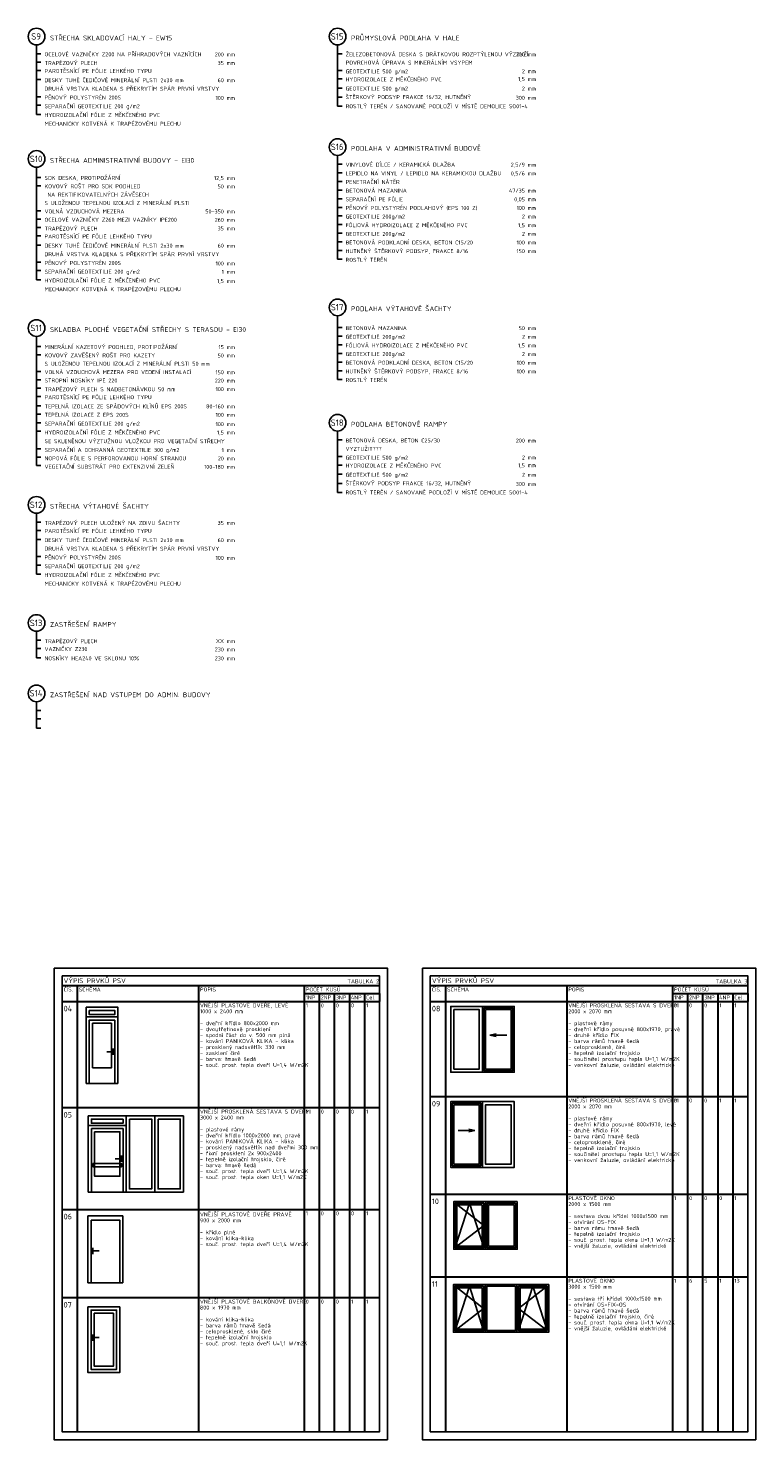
# Model space of a CAD drawing. Header units: millimetres. Extents: x -102634 to 407724, y -68883 to 155589.
# Tile 3 of 80: x -74369 to -51455, y 49773 to 94207. Entities that reach past the tile are written whole.
import ezdxf
from ezdxf.enums import TextEntityAlignment as Align
from ezdxf.lldxf.tags import DXFTag

# ---------------------------------------------------------------- set-up
doc = ezdxf.new("R2010")
doc.units = ezdxf.units.MM
doc.header["$LTSCALE"] = 20
doc.layers.add('CKBE0RA2Y', color=3, linetype='Continuous')
for name, color, linetype, lineweight in [('CKTABULKY', 7, 'Continuous', 25), ('CKTEXTY_MALE', 8, 'Continuous', 18), ('pohledy', 7, 'Continuous', 25)]:
    doc.layers.add(name, color=color, linetype=linetype, lineweight=lineweight)
doc.styles.get("Standard").update_dxf_attribs({"font": 'isocpeur.ttf'})
doc.styles.add('TABULKY', font='isocpeur.ttf')
tags = doc.linetypes.add('DASH', pattern=[0.75, 0.5, -0.25]).pattern_tags.tags
tags[6:7] = [DXFTag(74, 4), DXFTag(75, 0), DXFTag(340, '0'), DXFTag(46, 0.0), DXFTag(50, 0.0), DXFTag(44, 0.0), DXFTag(45, 0.0)]
tags[4:5] = [DXFTag(74, 4), DXFTag(75, 0), DXFTag(340, '0'), DXFTag(46, 0.0), DXFTag(50, 0.0), DXFTag(44, 0.0), DXFTag(45, 0.0)]

# ---------------------------------------------------------------- blocks, each defined once
blk = doc.blocks.new('ABCK_BLKTAB_1457013189_0_0')
at = {"layer": 'CKTABULKY'}
for p, q in [((0.15, 1.2), (0.15, 1)), ((0.15, 1.1), (0.35, 1.1))]:
    blk.add_line(p, q, dxfattribs=at)
for points in [[(0, 0.44), (0, 2.07), (1, 2.07), (1, 0.44)], [(0.1, 0.44), (0.1, 1.97), (0.9, 1.97), (0.9, 0.44)], [(0.2, 0.44), (0.2, 1.87), (0.8, 1.87), (0.8, 0.44)], [(0, 1.63), (0, 0), (1, 0), (1, 1.63)], [(0.1, 1.63), (0.1, 0.1), (0.9, 0.1), (0.9, 1.63)], [(0.2, 1.63), (0.2, 0.2), (0.8, 0.2), (0.8, 1.63)]]:
    blk.add_lwpolyline(points, dxfattribs=at)
blk = doc.blocks.new('ABCK_BLKTAB_1457013189_0_1')
at = {"layer": 'CKTABULKY'}
for p, q in [((0, 2.07), (0, 0)), ((1.235, 1.165), (1.427, 1.208)), ((1.764, 1.165), (1.235, 1.165)), ((1.235, 1.165), (1.427, 1.123))]:
    blk.add_line(p, q, dxfattribs=at)
for points in [[(0, 0.44), (0, 2.07), (1, 2.07), (1, 0.44)], [(0.1, 0.44), (0.1, 1.97), (0.9, 1.97), (0.9, 0.44)], [(1, 0.44), (1, 2.07), (2, 2.07), (2, 0.44)], [(1.05, 0.44), (1.05, 2.02), (1.95, 2.02), (1.95, 0.44)], [(1.1, 0.44), (1.1, 1.97), (1.9, 1.97), (1.9, 0.44)], [(0, 1.63), (0, 0), (1, 0), (1, 1.63)], [(0.1, 1.63), (0.1, 0.1), (0.9, 0.1), (0.9, 1.63)], [(1, 1.63), (1, 0), (2, 0), (2, 1.63)], [(1.05, 1.63), (1.05, 0.05), (1.95, 0.05), (1.95, 1.63)], [(1.1, 1.63), (1.1, 0.1), (1.9, 0.1), (1.9, 1.63)]]:
    blk.add_lwpolyline(points, dxfattribs=at)
blk = doc.blocks.new('ABCK_BLKTAB_1457013189_0_3')
at = {"layer": 'CKTABULKY'}
for p, q in [((0, 0), (0, 1.5)), ((0, 1.5), (3, 1.5)), ((3, 1.5), (3, 0)), ((3, 0), (0, 0))]:
    blk.add_line(p, q, dxfattribs=at)
at = {"layer": 'CKTABULKY', "linetype": 'DASH', "ltscale": 15}
for p, q in [((0.05, 1.45), (0.95, 0.75)), ((0.05, 0.05), (0.5, 1.45)), ((0.5, 1.45), (0.95, 0.05)), ((2.95, 1.45), (2.05, 0.75)), ((2.5, 1.45), (2.05, 0.05)), ((2.95, 0.05), (2.5, 1.45)), ((0.95, 0.75), (0.05, 0.05)), ((2.05, 0.75), (2.95, 0.05))]:
    blk.add_line(p, q, dxfattribs=at)
at = {"layer": 'CKTABULKY'}
for points in [[(1, 1.5), (0, 1.5), (0, 0), (1, 0), (1, 1.5)], [(0.95, 1.45), (0.05, 1.45), (0.05, 0.05), (0.95, 0.05), (0.95, 1.45)], [(0.9, 1.4), (0.1, 1.4), (0.1, 0.1), (0.9, 0.1), (0.9, 1.4)], [(2, 1.5), (1, 1.5), (1, 0), (2, 0), (2, 1.5)], [(1.95, 1.45), (1.05, 1.45), (1.05, 0.05), (1.95, 0.05), (1.95, 1.45)], [(3, 1.5), (2, 1.5), (2, 0), (3, 0), (3, 1.5)], [(2.95, 1.45), (2.05, 1.45), (2.05, 0.05), (2.95, 0.05), (2.95, 1.45)], [(2.9, 1.4), (2.1, 1.4), (2.1, 0.1), (2.9, 0.1), (2.9, 1.4)]]:
    blk.add_lwpolyline(points, dxfattribs=at)
blk = doc.blocks.new('ABCK_BLKTAB_1457013189_0_20')
at = {"layer": 'CKTABULKY'}
for p, q in [((1.1, 2.1), (0, 2.1)), ((0, 2.1), (0, 0)), ((0, 2.07), (0, 0)), ((1.1, 0), (1.1, 2.1)), ((1.1, 0), (1.1, 2.07)), ((0.15, 1.1), (0.15, 0.9)), ((0.15, 1), (0.35, 1)), ((0, 0), (1.1, 0))]:
    blk.add_line(p, q, dxfattribs=at)
blk.add_lwpolyline([(0.1, 1.97), (1, 1.97), (1, 0), (0.1, 0), (0.1, 1.97)], dxfattribs=at)
blk = doc.blocks.new('ABCK_BLKTAB_1457013189_0_21')
at = {"layer": 'CKTABULKY', "linetype": 'DASH', "ltscale": 15}
for p, q in [((0.05, 1.45), (0.95, 0.75)), ((0.05, 0.05), (0.5, 1.45)), ((0.5, 1.45), (0.95, 0.05)), ((0.95, 0.75), (0.05, 0.05))]:
    blk.add_line(p, q, dxfattribs=at)
at = {"layer": 'CKTABULKY'}
for points in [[(1, 1.5), (0, 1.5), (0, 0), (1, 0), (1, 1.5)], [(0.95, 1.45), (0.05, 1.45), (0.05, 0.05), (0.95, 0.05), (0.95, 1.45)], [(0.9, 1.4), (0.1, 1.4), (0.1, 0.1), (0.9, 0.1), (0.9, 1.4)], [(2, 1.5), (1, 1.5), (1, 0), (2, 0), (2, 1.5)], [(1.95, 1.45), (1.05, 1.45), (1.05, 0.05), (1.95, 0.05), (1.95, 1.45)], [(1.9, 1.4), (1.1, 1.4), (1.1, 0.1), (1.9, 0.1), (1.9, 1.4)]]:
    blk.add_lwpolyline(points, dxfattribs=at)

msp = doc.modelspace()

# ---------------------------------------------------------------- linework, layer by layer
at = {"layer": 'CKBE0RA2Y', "linetype": 'Continuous'}
for p, q in [((-74107, 92588), (-74107, 93684)), ((-74107, 93684), (-74107, 91496)), ((-64626, 92588), (-64626, 93684)), ((-64626, 93684), (-64626, 91749)), ((-64626, 90206), (-64626, 87480)), ((-64626, 86935), (-64626, 90206)), ((-74107, 88735), (-74107, 89831)), ((-74107, 89831), (-74107, 86288)), ((-64626, 85158), (-64626, 83150)), ((-64626, 83150), (-64626, 85158)), ((-74107, 84507), (-74107, 80438)), ((-74107, 83412), (-74107, 84507)), ((-64626, 81526), (-64626, 79592)), ((-64626, 80431), (-64626, 81526)), ((-74107, 77846), (-74107, 78941)), ((-74107, 78941), (-74107, 77017)), ((-74107, 75222), (-74107, 74390)), ((-74107, 73008), (-74107, 72176))]:
    msp.add_line(p, q, dxfattribs=at)
at = {"layer": 'CKBE0RA2Y'}
for p, q in [((-73966, 93404), (-74107, 93404)), ((-64485, 93404), (-64626, 93404)), ((-73966, 93141), (-74107, 93141)), ((-73966, 92878), (-74107, 92878)), ((-64485, 92878), (-64626, 92878)), ((-73966, 92588), (-74107, 92588)), ((-64485, 92614), (-64626, 92614)), ((-73966, 92051), (-74107, 92051)), ((-64485, 92325), (-64626, 92325)), ((-64485, 92037), (-64626, 92037)), ((-73966, 91788), (-74107, 91788)), ((-64485, 91749), (-64626, 91749)), ((-73966, 91496), (-74107, 91496)), ((-64485, 89929), (-64626, 89929)), ((-73966, 89513), (-74107, 89513)), ((-64485, 89656), (-64626, 89656)), ((-64485, 89384), (-64626, 89384)), ((-73966, 89250), (-74107, 89250)), ((-64485, 89112), (-64626, 89112)), ((-73966, 88460), (-74107, 88460)), ((-64485, 88840), (-64626, 88840)), ((-64485, 88568), (-64626, 88568)), ((-73966, 88196), (-74107, 88196)), ((-64485, 88296), (-64626, 88296)), ((-64485, 88024), (-64626, 88024)), ((-73966, 87933), (-74107, 87933)), ((-73966, 87670), (-74107, 87670)), ((-64485, 87752), (-64626, 87752)), ((-73966, 87380), (-74107, 87380)), ((-64485, 87480), (-64626, 87480)), ((-64485, 87208), (-64626, 87208)), ((-73966, 86843), (-74107, 86843)), ((-64485, 86935), (-64626, 86935)), ((-73966, 86579), (-74107, 86579)), ((-73966, 86288), (-74107, 86288)), ((-64485, 84783), (-64626, 84783)), ((-64485, 84511), (-64626, 84511)), ((-73966, 84189), (-74107, 84189)), ((-64485, 84239), (-64626, 84239)), ((-73966, 83926), (-74107, 83926)), ((-64485, 83967), (-64626, 83967)), ((-64485, 83695), (-64626, 83695)), ((-73966, 83399), (-74107, 83399)), ((-73966, 83136), (-74107, 83136)), ((-64485, 83423), (-64626, 83423)), ((-64485, 83150), (-64626, 83150)), ((-73966, 82873), (-74107, 82873)), ((-73966, 82609), (-74107, 82609)), ((-73966, 82320), (-74107, 82320)), ((-73966, 82056), (-74107, 82056)), ((-73966, 81783), (-74107, 81783)), ((-73966, 81519), (-74107, 81519)), ((-73966, 80965), (-74107, 80965)), ((-64485, 81247), (-64626, 81247)), ((-73966, 80701), (-74107, 80701)), ((-73966, 80438), (-74107, 80438)), ((-64485, 80720), (-64626, 80720)), ((-64485, 80457), (-64626, 80457)), ((-64485, 80167), (-64626, 80167)), ((-64485, 79879), (-64626, 79879)), ((-64485, 79592), (-64626, 79592)), ((-73966, 78662), (-74107, 78662)), ((-73966, 78399), (-74107, 78399)), ((-73966, 78109), (-74107, 78109)), ((-73966, 77572), (-74107, 77572)), ((-73966, 77309), (-74107, 77309)), ((-73966, 77017), (-74107, 77017)), ((-73966, 74943), (-74107, 74943)), ((-73966, 74680), (-74107, 74680)), ((-73966, 74390), (-74107, 74390)), ((-73966, 72729), (-74107, 72729)), ((-73966, 72465), (-74107, 72465)), ((-73966, 72176), (-74107, 72176))]:
    msp.add_line(p, q, dxfattribs=at)
for centre in [(-74107, 93945), (-64626, 93945), (-64626, 90467), (-74107, 90092), (-64626, 85420), (-74107, 84769), (-64626, 81788), (-74107, 79203), (-74107, 75484), (-74107, 73269)]:
    msp.add_circle(centre, 262, dxfattribs=at)
at = {"layer": 'CKTABULKY', "color": 0, "lineweight": 0}
for p, q in [((-73554, 64623), (-73554, 64123)), ((-73554, 64623), (-73054, 64623)), ((-63054, 64623), (-63554, 64623)), ((-63054, 64623), (-63054, 64123)), ((-61955, 64623), (-61955, 64123)), ((-61955, 64623), (-61455, 64623)), ((-51455, 64623), (-51955, 64623)), ((-51455, 64623), (-51455, 64123))]:
    msp.add_line(p, q, dxfattribs=at)
at = {"layer": 'CKTABULKY', "lineweight": 30}
for p, q in [((-73304, 64073), (-72962, 64073)), ((-72962, 64073), (-66804, 64073)), ((-72827, 64073), (-72827, 50023)), ((-69010, 64073), (-69010, 50023)), ((-66804, 64073), (-63304, 64073)), ((-65679, 64073), (-65679, 50023)), ((-61705, 64073), (-61362, 64073)), ((-61362, 64073), (-55205, 64073)), ((-61227, 64073), (-61227, 50023)), ((-57410, 64073), (-57410, 50023)), ((-55205, 64073), (-51705, 64073)), ((-54080, 64073), (-54080, 50023)), ((-73304, 63573), (-63304, 63573)), ((-65679, 63823), (-65204, 63823)), ((-65204, 63823), (-64729, 63823)), ((-65204, 63823), (-65204, 50023)), ((-64729, 63823), (-64254, 63823)), ((-64729, 63823), (-64729, 50023)), ((-64254, 63823), (-63779, 63823)), ((-64254, 63823), (-64254, 50023)), ((-63779, 63823), (-63304, 63823)), ((-63779, 63823), (-63779, 50023)), ((-63304, 63823), (-63304, 63573)), ((-61705, 63573), (-51705, 63573)), ((-54080, 63823), (-53605, 63823)), ((-53605, 63823), (-53605, 50023)), ((-53605, 63823), (-53130, 63823)), ((-53130, 63823), (-53130, 50023)), ((-53130, 63823), (-52655, 63823)), ((-52655, 63823), (-52655, 50023)), ((-52655, 63823), (-52180, 63823)), ((-52180, 63823), (-52180, 50023)), ((-52180, 63823), (-51705, 63823)), ((-51705, 63823), (-51705, 63573)), ((-61705, 60577), (-51705, 60577)), ((-73304, 60229), (-63304, 60229)), ((-61705, 57503), (-51705, 57503)), ((-73304, 57026), (-63304, 57026)), ((-61705, 54903), (-51705, 54903)), ((-73304, 54247), (-63304, 54247))]:
    msp.add_line(p, q, dxfattribs=at)
at = {"layer": 'CKTABULKY'}
for p, q in [((-72544, 63086), (-72544, 63386)), ((-72544, 63086), (-71544, 63086)), ((-72544, 60986), (-72544, 63086)), ((-71544, 63086), (-71544, 60986)), ((-71694, 61986), (-71894, 61986)), ((-71694, 62086), (-71694, 61886)), ((-71544, 60986), (-72544, 60986)), ((-65679, 60229), (-65204, 60229)), ((-65204, 60229), (-64729, 60229)), ((-64729, 60229), (-64254, 60229)), ((-64254, 60229), (-63779, 60229)), ((-69479, 59969), (-72479, 59969)), ((-71279, 59669), (-72479, 59669)), ((-72479, 59669), (-72479, 57569)), ((-71279, 59669), (-71279, 59969)), ((-69479, 59969), (-71279, 59969)), ((-71279, 59969), (-71279, 57569)), ((-71279, 57569), (-71279, 59669)), ((-69479, 57569), (-69479, 59969)), ((-71429, 58719), (-71429, 58519)), ((-71429, 58619), (-71629, 58619)), ((-72479, 57569), (-71279, 57569)), ((-71279, 57569), (-69479, 57569)), ((-65679, 57026), (-65204, 57026)), ((-65204, 57026), (-64729, 57026)), ((-64729, 57026), (-64254, 57026)), ((-64254, 57026), (-63779, 57026))]:
    msp.add_line(p, q, dxfattribs=at)
for points in [[(-72544, 63386), (-71544, 63386), (-71544, 63086), (-72544, 63086), (-72544, 63386)], [(-72444, 63286), (-71644, 63286), (-71644, 63156), (-72444, 63156), (-72444, 63286)], [(-71644, 62986), (-72444, 62986), (-72444, 60986), (-71644, 60986), (-71644, 62986)], [(-71744, 62886), (-72344, 62886), (-72344, 61486), (-71744, 61486), (-71744, 62886)], [(-71279, 59969), (-72479, 59969), (-72479, 59669), (-71279, 59669), (-71279, 59969)], [(-71379, 59869), (-72379, 59869), (-72379, 59739), (-71379, 59739), (-71379, 59869)], [(-72379, 59569), (-71379, 59569), (-71379, 57569), (-72379, 57569), (-72379, 59569)], [(-71279, 59969), (-70379, 59969), (-70379, 57569), (-71279, 57569), (-71279, 59969)], [(-71179, 59869), (-70479, 59869), (-70479, 57669), (-71179, 57669), (-71179, 59869)], [(-70379, 59969), (-69479, 59969), (-69479, 57569), (-70379, 57569), (-70379, 59969)], [(-70279, 59869), (-69579, 59869), (-69579, 57669), (-70279, 57669), (-70279, 59869)], [(-72279, 59469), (-71479, 59469), (-71479, 58069), (-72279, 58069), (-72279, 59469)]]:
    msp.add_lwpolyline(points, dxfattribs=at)
at = {"layer": 'CKTABULKY', "linetype": 'DASH', "ltscale": 25}
msp.add_lwpolyline([(-72329, 58369), (-71429, 58369), (-71429, 58469), (-72329, 58469), (-72329, 58369)], dxfattribs=at)
at = {"layer": 'Defpoints'}
for points in [[(-73554, 64623), (-63054, 64623), (-63054, 49773), (-73554, 49773)], [(-61955, 64623), (-51455, 64623), (-51455, 49773), (-61955, 49773)]]:
    msp.add_lwpolyline(points, close=True, dxfattribs=at)
at = {"layer": 'pohledy'}
for points in [[(-73304, 64373), (-63304, 64373), (-63304, 50023), (-73304, 50023)], [(-61705, 64373), (-51705, 64373), (-51705, 50023), (-61705, 50023)]]:
    msp.add_lwpolyline(points, close=True, dxfattribs=at)

# ---------------------------------------------------------------- block references
at = {"layer": 'CKTABULKY', "yscale": 1000, "zscale": 1000}
for name, p, xscale in [('ABCK_BLKTAB_1457013189_0_1', (-61063, 61343), 1000), ('ABCK_BLKTAB_1457013189_0_1', (-59063, 58347), -1000), ('ABCK_BLKTAB_1457013189_0_21', (-60968, 55772), 1000), ('ABCK_BLKTAB_1457013189_0_20', (-72487, 54717), 1000), ('ABCK_BLKTAB_1457013189_0_3', (-60976, 53159), 1000), ('ABCK_BLKTAB_1457013189_0_0', (-72487, 51887), 1000)]:
    msp.add_blockref(name, p, dxfattribs=dict(at, xscale=xscale))

# ---------------------------------------------------------------- texts
at = {"layer": 'CKBE0RA2Y'}
for s, p in [('S9', (-74121, 93948)), ('S15', (-64640, 93948)), ('S16', (-64640, 90472)), ('S10', (-74121, 90095)), ('S17', (-64640, 85424)), ('S11', (-74121, 84771)), ('S18', (-64640, 81790)), ('S12', (-74121, 79205)), ('S13', (-74121, 75486)), ('S14', (-74121, 73272))]:
    msp.add_text(s, height=200, dxfattribs=at).set_placement(p, align=Align.MIDDLE_CENTER)
for s, p in [('STŘECHA SKLADOVACÍ HALY - EW15', (-73682, 93779)), ('PRŮMYSLOVÁ PODLAHA V HALE', (-64202, 93779)), ('PODLAHA V ADMINISTRATIVNÍ BUDOVĚ', (-64202, 90303)), ('STŘECHA ADMINISTRATIVNÍ BUDOVY - EI30', (-73682, 89926)), ('PODLAHA VÝTAHOVÉ ŠACHTY', (-64202, 85255)), ('SKLADBA PLOCHÉ VEGETAČNÍ STŘECHY S TERASOU - EI30', (-73682, 84603)), ('PODLAHA BETONOVÉ RAMPY', (-64202, 81622)), ('STŘECHA VÝTAHOVÉ ŠACHTY', (-73682, 79037)), ('ZASTŘEŠENÍ RAMPY', (-73682, 75318)), ('ZASTŘEŠENÍ NAD VSTUPEM DO ADMIN. BUDOVY', (-73682, 73103))]:
    msp.add_text(s, height=150, dxfattribs=at).set_placement(p, align=Align.BOTTOM_LEFT)
at = {"layer": 'CKTABULKY', "color": 6, "style": 'TABULKY'}
for p in [(-73254, 64148), (-61655, 64148)]:
    msp.add_text('VÝPIS PRVKŮ PSV', height=150, dxfattribs=at).set_placement(p)
at = {"layer": 'CKTABULKY', "style": 'TABULKY'}
for s, height, p in [('ČÍS.', 125, (-73254, 63885)), ('SCHÉMA', 125, (-72777, 63885)), ('POPIS', 125, (-68960, 63885)), ('POČET KUSŮ', 125, (-65629, 63885)), ('TABULKA 2', 125, (-64313, 64142)), ('ČÍS.', 125, (-61655, 63885)), ('SCHÉMA', 125, (-61177, 63885)), ('POPIS', 125, (-57360, 63885)), ('POČET KUSŮ', 125, (-54030, 63885)), ('TABULKA 3', 125, (-52714, 64142)), ('VNĚJŠÍ PLASTOVÉ DVEŘE, LEVÉ', 125, (-68960, 63385)), ('1NP', 125, (-65629, 63635)), ('2NP', 125, (-65154, 63635)), ('3NP', 125, (-64679, 63635)), ('4NP', 125, (-64204, 63635)), ('Cel.', 125, (-63729, 63635)), ('VNĚJŠÍ PROSKLENÁ SESTAVA S DVEŘMI^M', 125, (-57360, 63385)), ('1NP', 125, (-54030, 63635)), ('2NP', 125, (-53555, 63635)), ('3NP', 125, (-53080, 63635)), ('4NP', 125, (-52605, 63635)), ('Cel.', 125, (-52130, 63635)), ('04', 175, (-73254, 63260)), ('1000 x 2400 mm^M', 125, (-68960, 63198)), ('1', 125, (-65629, 63385)), ('1', 125, (-65629, 63385)), ('0', 125, (-65154, 63385)), ('0', 125, (-65154, 63385)), ('0', 125, (-64679, 63385)), ('0', 125, (-64679, 63385)), ('0', 125, (-64204, 63385)), ('0', 125, (-64204, 63385)), ('1', 125, (-63729, 63385)), ('1', 125, (-63729, 63385)), ('08', 175, (-61655, 63260)), ('2000 x 2070 mm^M', 125, (-57360, 63198)), ('0', 125, (-54030, 63385)), ('0', 125, (-53555, 63385)), ('0', 125, (-53080, 63385)), ('1', 125, (-52605, 63385)), ('1', 125, (-52130, 63385)), ('- dveřní křídlo 800x2000 mm', 125, (-68960, 62823)), ('- dvoutřetinové prosklení', 125, (-68960, 62635)), ('- plastové rámy', 125, (-57360, 62823)), ('- dveřní křídlo posuvné 800x1970, pravé^M', 125, (-57360, 62635)), ('- spodní část do v. 500 mm plná', 125, (-68960, 62448)), ('- kování PANIKOVÁ KLIKA - klika^M', 125, (-68960, 62260)), ('- prosklený nadsvětlík 330 mm^M', 125, (-68960, 62073)), ('- druhé křídlo FIX^M', 125, (-57360, 62448)), ('- barva rámů tmavě šedá^M', 125, (-57360, 62260)), ('- celoprosklené, čiré^M', 125, (-57360, 62073)), ('- zasklení čiré^M', 125, (-68960, 61885)), ('- barva: tmavě šedá', 125, (-68960, 61698)), ('- tepelně izolační trojsklo^M', 125, (-57360, 61885)), ('- součinitel prostupu tepla U=1,1 W/m2K^M', 125, (-57360, 61698)), ('- souč. prost. tepla dveří U=1,4 W/m2K^M', 125, (-68960, 61510)), ('- venkovní žaluzie, ovládání elektrické', 125, (-57360, 61510)), ('09', 175, (-61655, 60265)), ('VNĚJŠÍ PROSKLENÁ SESTAVA S DVEŘMI^M', 125, (-57360, 60390)), ('0', 125, (-54030, 60390)), ('0', 125, (-53555, 60390)), ('0', 125, (-53080, 60390)), ('1', 125, (-52605, 60390)), ('1', 125, (-52130, 60390)), ('05', 175, (-73254, 59916)), ('VNĚJŠÍ PROSKLENÁ SESTAVA S DVEŘMI^M', 125, (-68960, 60041)), ('1', 125, (-65629, 60041)), ('0', 125, (-65154, 60041)), ('0', 125, (-64679, 60041)), ('0', 125, (-64204, 60041)), ('1', 125, (-63729, 60041)), ('2000 x 2070 mm^M', 125, (-57360, 60202)), ('3000 x 2400 mm^M', 125, (-68960, 59854)), ('- plastové rámy', 125, (-68960, 59479)), ('- plastové rámy', 125, (-57360, 59827)), ('- dveřní křídlo posuvné 800x1970, levé', 125, (-57360, 59640)), ('- druhé křídlo FIX^M', 125, (-57360, 59452)), ('- dveřní křídlo 1000x2000 mm, pravé^M', 125, (-68960, 59291)), ('- kování PANIKOVÁ KLIKA - klika^M', 125, (-68960, 59104)), ('- barva rámů tmavě šedá^M', 125, (-57360, 59265)), ('- celoprosklené, čiré^M', 125, (-57360, 59077)), ('- prosklený nadsvětlík nad dveřmi 300 mm^M', 125, (-68960, 58916)), ('- fixní prosklení 2x 900x2400^M', 125, (-68960, 58729)), ('- tepelně izolační trojsklo, čiré^M', 125, (-68960, 58541)), ('- tepelně izolační trojsklo^M', 125, (-57360, 58890)), ('- součinitel prostupu tepla U=1,1 W/m2K^M', 125, (-57360, 58702)), ('- venkovní žaluzie, ovládání elektrické', 125, (-57360, 58515)), ('- barva: tmavě šedá', 125, (-68960, 58354)), ('- souč. prost. tepla dveří U=1,4 W/m2K^M', 125, (-68960, 58166)), ('- souč. prost. tepla oken U=1,1 W/m2K', 125, (-68960, 57979)), ('10', 175, (-61655, 57191)), ('PLASTOVÉ OKNO ^M', 125, (-57360, 57316)), ('1', 125, (-54030, 57316)), ('0', 125, (-53555, 57316)), ('0', 125, (-53080, 57316)), ('0', 125, (-52605, 57316)), ('1', 125, (-52130, 57316)), ('06', 175, (-73254, 56713)), ('VNĚJŠÍ PLASTOVÉ DVEŘE PRAVÉ^M', 125, (-68960, 56805)), ('1', 125, (-65629, 56838)), ('0', 125, (-65154, 56838)), ('0', 125, (-64679, 56838)), ('0', 125, (-64204, 56838)), ('1', 125, (-63729, 56838)), ('2000 x 1500 mm^M', 125, (-57360, 57128)), ('- sestava dvou křídel 1000x1500 mm^M', 125, (-57360, 56753)), ('900 x 2000 mm^M', 125, (-68960, 56618)), ('- otvírání OS-FIX^M', 125, (-57360, 56566)), ('- barva rámu tmavě šedá^M', 125, (-57360, 56378)), ('- křídlo plné^M', 125, (-68960, 56243)), ('- kování klika-klika^M', 125, (-68960, 56055)), ('- souč. prost. tepla dveří U=1,4 W/m2K', 125, (-68960, 55868)), ('- tepelně izolační trojsklo^M', 125, (-57360, 56191)), ('- souč. prost. tepla okna U=1,1 W/m2K^M', 125, (-57360, 56003)), ('- vnější žaluzie, ovládání elektrické', 125, (-57360, 55816)), ('11', 175, (-61655, 54590)), ('3000 x 1500 mm^M', 125, (-57360, 54528)), ('PLASTOVÉ OKNO ^M', 125, (-57360, 54715)), ('1', 125, (-54030, 54715)), ('6', 125, (-53555, 54715)), ('5', 125, (-53080, 54715)), ('1', 125, (-52605, 54715)), ('13', 125, (-52130, 54715)), ('VNĚJŠÍ PLASTOVÉ BALKÓNOVÉ DVEŘE', 125, (-68960, 54060)), ('- sestava tří křídel 1000x1500 mm^M', 125, (-57360, 54153)), ('07', 175, (-73254, 53935)), ('800 x 1970 mm^M', 125, (-68960, 53872)), ('0', 125, (-65629, 54060)), ('0', 125, (-65154, 54060)), ('0', 125, (-64679, 54060)), ('1', 125, (-64204, 54060)), ('1', 125, (-63729, 54060)), ('- otvírání OS-FIX-OS^M', 125, (-57360, 53965)), ('- barva rámů tmavě šedá^M', 125, (-57360, 53778)), ('- kování klika-klika^M', 125, (-68960, 53497)), ('- barva rámů tmavě šedá^M', 125, (-68960, 53310)), ('- tepelně izolační trojsklo, čiré^M', 125, (-57360, 53590)), ('- souč. prost. tepla okna U=1,1 W/m2K^M', 125, (-57360, 53403)), ('- vnější žaluzie, ovládání elektrické', 125, (-57360, 53215)), ('- celoprosklené, sklo čiré^M', 125, (-68960, 53122)), ('- tepelně izolační trojsklo^M', 125, (-68960, 52935)), ('- souč. prost. tepla dveří U=1,1 W/m2K', 125, (-68960, 52747))]:
    msp.add_text(s, height=height, dxfattribs=at).set_placement(p)
at = {"layer": 'CKTEXTY_MALE'}
for s, p in [('OCELOVÉ VAZNIČKY Z200 NA PŘÍHRADOVÝCH VAZNÍCÍCH', (-73854, 93286)), ('ŽELEZOBETONOVÁ DESKA S DRÁTKOVOU ROZPTÝLENOU VÝZTUŽÍ', (-64373, 93286)), ('TRAPÉZOVÝ PLECH ', (-73854, 93009)), ('PAROTĚSNÍCÍ PE FÓLIE LEHKÉHO TYPU', (-73854, 92760)), ('GEOTEXTILIE 500 g/m2', (-64373, 92746)), ('POVRCHOVÁ ÚPRAVA S MINERÁLNÍM VSYPEM', (-64373, 93023)), ('DESKY TUHÉ ČEDIČOVÉ MINERÁLNÍ PLSTI 2x30 mm', (-73854, 92470)), ('HYDROIZOLACE Z MĚKČENÉHO PVC', (-64373, 92496)), ('DRUHÁ VRSTVA KLADENA S PŘEKRYTÍM SPÁR PRVNÍ VRSTVY', (-73854, 92201)), ('PĚNOVÝ POLYSTYRÉN 200S', (-73854, 91926)), ('GEOTEXTILIE 500 g/m2', (-64373, 92207)), ('ŠTĚRKOVÝ PODSYP FRAKCE 16/32, HUTNĚNÝ', (-64373, 91938)), ('SEPARAČNÍ GEOTEXTILIE 200 g/m2', (-73854, 91650)), ('HYDROIZOLAČNÍ FÓLIE Z MĚKČENÉHO PVC', (-73854, 91375)), ('ROSTLÝ TERÉN / SANOVANÉ PODLOŽÍ V MÍSTĚ DEMOLICE SO01-4', (-64373, 91650)), ('MECHANICKY KOTVENÁ K TRAPÉZOVÉMU PLECHU', (-73854, 91099)), ('VINYLOVÉ DÍLCE / KERAMICKÁ DLAŽBA', (-64373, 89810)), ('SDK DESKA, PROTIPOŽÁRNÍ', (-73854, 89395)), ('KOVOVÝ ROŠT PRO SDK PODHLED', (-73854, 89131)), ('LEPIDLO NA VINYL / LEPIDLO NA KERAMICKOU DLAŽBU', (-64373, 89538)), ('PENETRAČNÍ NÁTĚR', (-64373, 89266)), (' NA REKTIFIKOVATELNÝCH ZÁVĚSECH', (-73854, 88868)), ('SEPARAČNÍ PE FÓLIE', (-64373, 88722)), ('BETONOVÁ MAZANINA', (-64373, 88994)), ('VOLNÁ VZDUCHOVÁ MEZERA', (-73854, 88341)), ('S ULOŽENOU TEPELNOU IZOLACÍ Z MINERÁLNÍ PLSTI', (-73854, 88605)), ('PĚNOVÝ POLYSTYRÉN PODLAHOVÝ (EPS 100 Z)', (-64373, 88450)), ('TRAPÉZOVÝ PLECH ', (-73854, 87801)), ('OCELOVÉ VAZNIČKY Z260 MEZI VAZNÍKY IPE200', (-73854, 88078)), ('GEOTEXTILIE 200g/m2', (-64373, 88178)), ('FÓLIOVÁ HYDROIZOLACE Z MĚKČENÉHO PVC', (-64373, 87906)), ('PAROTĚSNÍCÍ PE FÓLIE LEHKÉHO TYPU', (-73854, 87551)), ('GEOTEXTILIE 200g/m2', (-64373, 87634)), ('BETONOVÁ PODKLADNÍ DESKA, BETON C15/20', (-64373, 87362)), ('DESKY TUHÉ ČEDIČOVÉ MINERÁLNÍ PLSTI 2x30 mm', (-73854, 87262)), ('DRUHÁ VRSTVA KLADENA S PŘEKRYTÍM SPÁR PRVNÍ VRSTVY', (-73854, 86993)), ('HUTNĚNÝ ŠTĚRKOVÝ PODSYP, FRAKCE 8/16', (-64373, 87089)), ('SEPARAČNÍ GEOTEXTILIE 200 g/m2', (-73854, 86442)), ('PĚNOVÝ POLYSTYRÉN 200S', (-73854, 86718)), ('ROSTLÝ TERÉN', (-64373, 86817)), ('HYDROIZOLAČNÍ FÓLIE Z MĚKČENÉHO PVC', (-73854, 86166)), ('MECHANICKY KOTVENÁ K TRAPÉZOVÉMU PLECHU', (-73854, 85891)), ('BETONOVÁ MAZANINA', (-64373, 84665)), ('GEOTEXTILIE 200g/m2', (-64373, 84393)), ('MINERÁLNÍ KAZETOVÝ PODHLED, PROTIPOŽÁRNÍ', (-73854, 84071)), ('KOVOVÝ ZAVĚŠENÝ ROŠT PRO KAZETY', (-73854, 83808)), ('GEOTEXTILIE 200g/m2', (-64373, 83849)), ('FÓLIOVÁ HYDROIZOLACE Z MĚKČENÉHO PVC', (-64373, 84121)), ('S ULOŽENOU TEPELNOU IZOLACÍ Z MINERÁLNÍ PLSTI 50 mm', (-73854, 83545)), ('BETONOVÁ PODKLADNÍ DESKA, BETON C15/20', (-64373, 83577)), ('VOLNÁ VZDUCHOVÁ MEZERA PRO VEDENÍ INSTALACÍ', (-73854, 83281)), ('STROPNÍ NOSNÍKY IPE 220', (-73854, 83018)), ('HUTNĚNÝ ŠTĚRKOVÝ PODSYP, FRAKCE 8/16', (-64373, 83304)), ('ROSTLÝ TERÉN', (-64373, 83032)), ('TRAPÉZOVÝ PLECH S NADBETONÁVKOU 50 mm', (-73854, 82741)), ('PAROTĚSNÍCÍ PE FÓLIE LEHKÉHO TYPU', (-73854, 82491)), ('TEPELNÁ IZOLACE ZE SPÁDOVÝCH KLÍNŮ EPS 200S', (-73854, 82202)), ('TEPELNÁ IZOLACE Z EPS 200S', (-73854, 81938)), ('SEPARAČNÍ GEOTEXTILIE 200 g/m2', (-73854, 81657)), ('HYDROIZOLAČNÍ FÓLIE Z MĚKČENÉHO PVC', (-73854, 81382)), ('BETONOVÁ DESKA, BETON C25/30', (-64373, 81129)), ('SE SKLENĚNOU VÝZTUŽNOU VLOŽKOU PRO VEGETAČNÍ STŘECHY', (-73854, 81106)), ('SEPARAČNÍ A OCHRANNÁ GEOTEXTILIE 300 g/m2', (-73854, 80831)), ('VEGETAČNÍ SUBSTRÁT PRO EXTENZIVNÍ ZELEŇ', (-73854, 80304)), ('NOPOVÁ FÓLIE S PERFOROVANOU HORNÍ STRANOU', (-73854, 80567)), ('GEOTEXTILIE 500 g/m2', (-64373, 80588)), ('HYDROIZOLACE Z MĚKČENÉHO PVC', (-64373, 80339)), ('GEOTEXTILIE 500 g/m2', (-64373, 80049)), ('ŠTĚRKOVÝ PODSYP FRAKCE 16/32, HUTNĚNÝ', (-64373, 79781)), ('ROSTLÝ TERÉN / SANOVANÉ PODLOŽÍ V MÍSTĚ DEMOLICE SO01-4', (-64373, 79493)), ('PAROTĚSNÍCÍ PE FÓLIE LEHKÉHO TYPU', (-73854, 78281)), ('DESKY TUHÉ ČEDIČOVÉ MINERÁLNÍ PLSTI 2x30 mm', (-73854, 77991)), ('DRUHÁ VRSTVA KLADENA S PŘEKRYTÍM SPÁR PRVNÍ VRSTVY', (-73854, 77722)), ('SEPARAČNÍ GEOTEXTILIE 200 g/m2', (-73854, 77171)), ('PĚNOVÝ POLYSTYRÉN 200S', (-73854, 77447)), ('HYDROIZOLAČNÍ FÓLIE Z MĚKČENÉHO PVC', (-73854, 76895)), ('MECHANICKY KOTVENÁ K TRAPÉZOVÉMU PLECHU', (-73854, 76620)), ('VAZNIČKY Z230', (-73854, 74562)), ('TRAPÉZOVÝ PLECH', (-73854, 74811)), ('NOSNÍKY HEA240 VE SKLONU 10%', (-73854, 74272))]:
    msp.add_text(s, height=125, dxfattribs=at).set_placement(p, align=Align.BOTTOM_LEFT)
for s, p in [('200 mm', (-67857, 93283)), ('200 mm', (-58376, 93283)), ('35 mm', (-67857, 93014)), ('2 mm', (-58376, 92751)), ('60 mm', (-67857, 92470)), ('1,5 mm', (-58376, 92506)), ('100 mm', (-67857, 91912)), ('300 mm', (-58376, 91917)), ('2 mm', (-58376, 92207)), ('2,5/9 mm', (-58376, 89810)), ('12,5 mm', (-67857, 89391)), ('0,5/6 mm', (-58376, 89538)), ('50 mm', (-67857, 89128)), ('47/35 mm', (-58376, 88994)), ('0,05 mm', (-58376, 88722)), ('50-350 mm', (-67857, 88338)), ('100 mm', (-58376, 88450)), ('260 mm', (-67857, 88075)), ('1,5 mm', (-58376, 87906)), ('2 mm', (-58376, 88178)), ('35 mm', (-67857, 87806)), ('2 mm', (-58376, 87634)), ('60 mm', (-67857, 87262)), ('100 mm', (-58376, 87362)), ('150 mm', (-58376, 87089)), ('100 mm', (-67857, 86704)), ('1,5 mm', (-67857, 86149)), ('1 mm', (-67857, 86440)), ('50 mm', (-58376, 84665)), ('2 mm', (-58376, 84393)), ('15 mm', (-67857, 84068)), ('1,5 mm', (-58376, 84121)), ('2 mm', (-58376, 83849)), ('50 mm', (-67857, 83804)), ('100 mm', (-58376, 83577)), ('220 mm', (-67857, 83014)), ('150 mm', (-67857, 83278)), ('100 mm', (-58376, 83304)), ('100 mm', (-67857, 82746)), ('80-160 mm', (-67857, 82202)), ('100 mm', (-67857, 81938)), ('100 mm', (-67857, 81643)), ('1,5 mm', (-67857, 81380)), ('1 mm', (-67857, 80825)), ('200 mm', (-58376, 81125)), ('100-180 mm', (-67857, 80299)), ('20 mm', (-67857, 80562)), ('1,5 mm', (-58376, 80349)), ('2 mm', (-58376, 80593)), ('2 mm', (-58376, 80049)), ('300 mm', (-58376, 79760)), ('60 mm', (-67857, 77991)), ('100 mm', (-67857, 77433)), ('230 mm', (-67857, 74553)), ('XX mm', (-67857, 74816)), ('230 mm', (-67857, 74272))]:
    msp.add_text(s, height=125, dxfattribs=at).set_placement(p, align=Align.BOTTOM_RIGHT)
at = {"layer": 'CKTEXTY_MALE', "color": 1}
for s, p in [('VYZTUŽIT???', (-64373, 80866)), ('TRAPÉZOVÝ PLECH ULOŽENÝ NA ZDIVU ŠACHTY', (-73854, 78530))]:
    msp.add_text(s, height=125, dxfattribs=at).set_placement(p, align=Align.BOTTOM_LEFT)
msp.add_text('35 mm', height=125, dxfattribs=at).set_placement((-67857, 78535), align=Align.BOTTOM_RIGHT)

doc.saveas('drawing.dxf')
